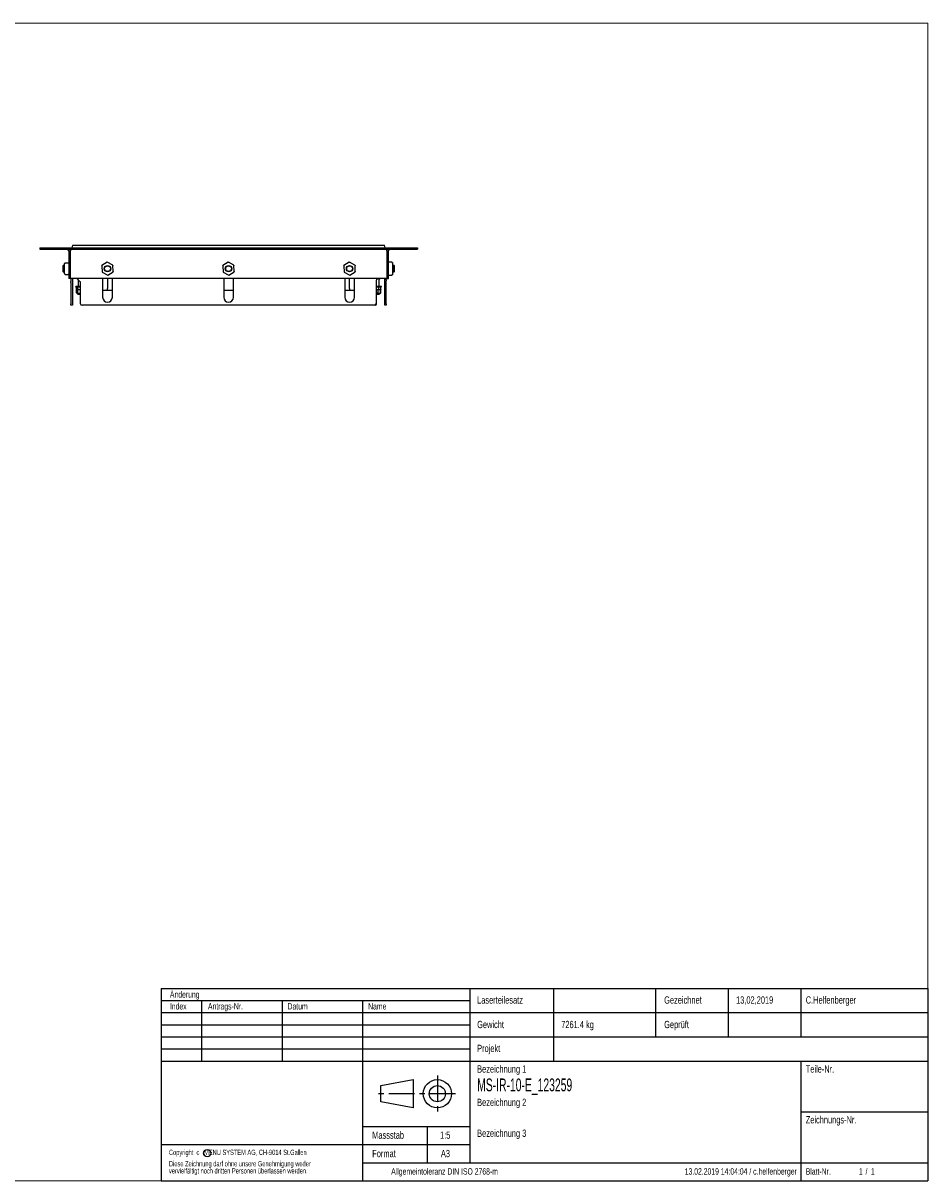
# Model space of a CAD drawing. Header units: millimetres. Extents: x 24 to 2074, y 25 to 1460.
# Tile 2 of 2: x 953 to 2074, y 25 to 1460. Entities that reach past the tile are written whole.
import ezdxf

# ---------------------------------------------------------------- set-up
doc = ezdxf.new("R2010")
doc.units = ezdxf.units.MM
doc.header["$LTSCALE"] = 5
doc.linetypes.add('CENTER', pattern=[10.16, 6.35, -1.27, 1.27, -1.27])
doc.layers.add('SLD-0', color=179, linetype='Continuous')
doc.styles.add('SLDTEXTSTYLE0', font='TXT', dxfattribs={"width": 0.638186})
doc.styles.add('SLDTEXTSTYLE1', font='TXT', dxfattribs={"width": 0.605})

# ---------------------------------------------------------------- blocks, each defined once
blk = doc.blocks.new('SW_NOTE_0')
at = {"layer": 'SLD-0', "color": 0, "char_height": 6.615, "attachment_point": 1, "style": 'SLDTEXTSTYLE0'}
for s, insert in [('Copyright  c   MENU SYSTEM AG, CH-9014 St.Gallen', (0, 8.5)), ('vervielfältigt noch dritten Personen überlassen werden.', (0, -14.4)), ('Diese Zeichnung darf ohne unsere Genehmigung weder', (0, -5.6))]:
    blk.add_mtext(s, dxfattribs=dict(at, insert=insert))

msp = doc.modelspace()

# ---------------------------------------------------------------- linework, layer by layer
at = {"color": 7, "linetype": 'Continuous', "lineweight": 18}
for p, q in [((2074, 1460), (24, 1460)), ((2074, 25), (2074, 1460)), ((24, 25), (2074, 25))]:
    msp.add_line(p, q, dxfattribs=at)
at = {"color": 7, "linetype": 'Continuous', "lineweight": 25}
for p, q in [((973.5, 1181.65), (973.5, 1179.65)), ((973.5, 1181.65), (1441.5, 1181.65)), ((973.5, 1179.65), (1441.5, 1179.65)), ((1009.5, 1177.65), (1009.5, 1143.65)), ((1011.5, 1179.65), (1011.5, 1177.65)), ((1011.5, 1143.65), (1011.5, 1177.65)), ((1014.39, 1184.65), (1016.486, 1184.65)), ((1016.486, 1184.65), (1398.514, 1184.65)), ((1398.514, 1184.65), (1400.61, 1184.65)), ((1403.5, 1177.65), (1403.5, 1179.65)), ((1403.5, 1177.65), (1403.5, 1143.65)), ((1405.5, 1143.65), (1405.5, 1177.65)), ((1441.5, 1181.65), (1441.5, 1179.65)), ((1009.3, 1162.694), (1005.197, 1162.694)), ((1005.2, 1162.694), (1005.2, 1162.671)), ((1009.3, 1162.688), (1009.3, 1162.694)), ((1009.5, 1162.494), (1009.5, 1162.501)), ((1057.085, 1163.549), (1050.544, 1159.417)), ((1064.134, 1159.959), (1057.285, 1163.557)), ((1207.085, 1163.549), (1200.544, 1159.417)), ((1214.134, 1159.959), (1207.285, 1163.557)), ((1357.085, 1163.549), (1350.544, 1159.417)), ((1364.134, 1159.959), (1357.285, 1163.557)), ((1409.625, 1163.554), (1405.7, 1163.554)), ((1409.803, 1163.554), (1409.625, 1163.554)), ((1409.8, 1163.535), (1409.8, 1163.553)), ((1410.8, 1162.434), (1410.8, 1159.584)), ((1002.45, 1159.65), (1002, 1159.2)), ((1002, 1159.2), (1002, 1152.1)), ((1002, 1152.1), (1002.45, 1151.65)), ((1004.2, 1159.65), (1002.45, 1159.65)), ((1002.45, 1159.65), (1002.45, 1151.65)), ((1002.45, 1151.65), (1004.2, 1151.65)), ((1004.2, 1155.913), (1004.2, 1161.677)), ((1004.2, 1149.886), (1004.2, 1155.913)), ((1004.2, 1149.623), (1004.2, 1149.886)), ((1005.197, 1148.606), (1005.375, 1148.606)), ((1005.375, 1148.606), (1009.3, 1148.606)), ((1009.3, 1148.904), (1009.3, 1148.907)), ((1009.3, 1148.606), (1009.3, 1148.606)), ((1050.451, 1159.24), (1050.76, 1151.51)), ((1050.866, 1151.341), (1057.715, 1147.743)), ((1057.915, 1147.751), (1064.456, 1151.883)), ((1064.549, 1152.06), (1064.24, 1159.79)), ((1200.451, 1159.24), (1200.76, 1151.51)), ((1200.866, 1151.341), (1207.715, 1147.743)), ((1207.915, 1147.751), (1214.456, 1151.883)), ((1214.549, 1152.06), (1214.24, 1159.79)), ((1350.451, 1159.24), (1350.76, 1151.51)), ((1350.866, 1151.341), (1357.715, 1147.743)), ((1357.915, 1147.751), (1364.456, 1151.883)), ((1364.549, 1152.06), (1364.24, 1159.79)), ((1412.55, 1159.65), (1410.8, 1159.65)), ((1410.8, 1159.584), (1410.8, 1152.8)), ((1410.8, 1152.8), (1410.8, 1148.866)), ((1410.8, 1151.65), (1412.55, 1151.65)), ((1413, 1159.2), (1412.55, 1159.65)), ((1412.55, 1158.636), (1412.55, 1159.65)), ((1412.55, 1151.65), (1412.55, 1158.636)), ((1412.55, 1151.65), (1413, 1152.1)), ((1413, 1158.3), (1413, 1159.2)), ((1413, 1152.1), (1413, 1158.3)), ((1011.5, 1143.65), (1009.5, 1143.65)), ((1403.5, 1143.65), (1011.5, 1143.65)), ((1012, 1143.65), (1012, 1139.836)), ((1012, 1138.422), (1012, 1139.836)), ((1012, 1138.422), (1012, 1112.25)), ((1014, 1143.65), (1014, 1139.836)), ((1014, 1139.836), (1014, 1138.422)), ((1014, 1138.422), (1014, 1112.25)), ((1023.414, 1139.836), (1019.6, 1143.65)), ((1021, 1142.25), (1021, 1133.65)), ((1024, 1112.25), (1024, 1138.422)), ((1051.5, 1143.65), (1051.5, 1120.25)), ((1057.5, 1143.65), (1057.5, 1143.15)), ((1057.5, 1143.15), (1057.5, 1131.15)), ((1063.5, 1120.25), (1063.5, 1143.65)), ((1201.5, 1143.65), (1201.5, 1120.25)), ((1213.5, 1120.25), (1213.5, 1143.65)), ((1351.5, 1143.65), (1351.5, 1120.25)), ((1357.5, 1143.15), (1357.5, 1143.65)), ((1357.5, 1131.15), (1357.5, 1143.15)), ((1363.5, 1120.25), (1363.5, 1143.65)), ((1390.306, 1140.422), (1390.306, 1112.25)), ((1392.706, 1143.65), (1390.892, 1141.836)), ((1394, 1133.65), (1394, 1143.65)), ((1394, 1142.25), (1395.4, 1143.65)), ((1401, 1141.836), (1401, 1143.65)), ((1401, 1140.422), (1401, 1141.836)), ((1401, 1112.25), (1401, 1140.422)), ((1403, 1141.836), (1403, 1143.65)), ((1403, 1141.836), (1403, 1140.422)), ((1403, 1112.25), (1403, 1140.422)), ((1403.5, 1143.65), (1405.5, 1143.65)), ((1405.7, 1147.746), (1409.803, 1147.746)), ((1018.1, 1133.597), (1018, 1133.163)), ((1018, 1133.163), (1019.572, 1132.8)), ((1024, 1133.163), (1018, 1133.163)), ((1018.1, 1133.643), (1018.1, 1133.597)), ((1024, 1133.643), (1018.1, 1133.643)), ((1024, 1133.597), (1018.1, 1133.597)), ((1018.112, 1133.65), (1018.111, 1133.643)), ((1024, 1133.65), (1018.112, 1133.65)), ((1018.965, 1130.2), (1018.965, 1132.8)), ((1020.79, 1132.8), (1018.965, 1132.8)), ((1018.965, 1125.546), (1018.965, 1129.6)), ((1020.79, 1129.6), (1018.965, 1129.6)), ((1019.973, 1124.6), (1024, 1124.6)), ((1020.79, 1130.2), (1020.79, 1132.8)), ((1024, 1132.8), (1020.79, 1132.8)), ((1020.79, 1125.546), (1020.79, 1129.6)), ((1024, 1129.6), (1020.79, 1129.6)), ((1021, 1124.6), (1021, 1124.45)), ((1021.2, 1124.25), (1023, 1124.25)), ((1023, 1124.25), (1024, 1124.25)), ((1057.5, 1128.65), (1051.5, 1128.65)), ((1057.5, 1128.65), (1057.5, 1131.15)), ((1060.5, 1128.65), (1057.5, 1128.65)), ((1063.5, 1128.65), (1060.5, 1128.65)), ((1213.5, 1128.65), (1201.5, 1128.65)), ((1354.5, 1128.65), (1351.5, 1128.65)), ((1357.5, 1128.65), (1354.5, 1128.65)), ((1357.5, 1131.15), (1357.5, 1128.65)), ((1363.5, 1128.65), (1357.5, 1128.65)), ((1396.888, 1133.65), (1390.306, 1133.65)), ((1396.9, 1133.643), (1390.306, 1133.643)), ((1396.9, 1133.597), (1390.306, 1133.597)), ((1397, 1133.163), (1390.306, 1133.163)), ((1393.825, 1132.8), (1390.306, 1132.8)), ((1392.687, 1129.6), (1390.306, 1129.6)), ((1390.306, 1124.6), (1395.027, 1124.6)), ((1390.306, 1124.25), (1392, 1124.25)), ((1391, 1112.25), (1391, 1124.25)), ((1392, 1124.25), (1393.8, 1124.25)), ((1392.687, 1125.546), (1392.687, 1129.6)), ((1395.793, 1129.6), (1392.687, 1129.6)), ((1393.825, 1130.2), (1393.825, 1132.8)), ((1396.035, 1132.8), (1393.825, 1132.8)), ((1394, 1124.45), (1394, 1124.6)), ((1395.428, 1132.8), (1397, 1133.163)), ((1395.793, 1125.546), (1395.793, 1129.6)), ((1396.035, 1129.6), (1395.793, 1129.6)), ((1395.923, 1125.502), (1396.035, 1125.546)), ((1396.035, 1130.2), (1396.035, 1132.8)), ((1396.035, 1125.546), (1396.035, 1129.6)), ((1396.889, 1133.643), (1396.888, 1133.65)), ((1396.9, 1133.597), (1396.9, 1133.643)), ((1397, 1133.163), (1396.9, 1133.597)), ((1012, 1110.25), (1012, 1112.25)), ((1014, 1110.25), (1012, 1110.25)), ((1014, 1112.25), (1014, 1110.25)), ((1388.306, 1110.25), (1026, 1110.25)), ((1401, 1110.25), (1401, 1112.25)), ((1403, 1110.25), (1401, 1110.25)), ((1403, 1112.25), (1403, 1110.25))]:
    msp.add_line(p, q, dxfattribs=at)
at = {"color": 7, "linetype": 'Continuous', "lineweight": 25, "flags": 128}
for points in [[(1004.2, 1161.677), (1004.276, 1162.066), (1004.493, 1162.396)], [(1057.085, 1163.549), (1057.132, 1163.571), (1057.184, 1163.58)], [(1057.184, 1163.58), (1057.236, 1163.575), (1057.285, 1163.557)], [(1207.085, 1163.549), (1207.132, 1163.571), (1207.184, 1163.58)], [(1207.184, 1163.58), (1207.236, 1163.575), (1207.285, 1163.557)], [(1357.085, 1163.549), (1357.132, 1163.571), (1357.184, 1163.58)], [(1357.184, 1163.58), (1357.236, 1163.575), (1357.285, 1163.557)], [(1410.8, 1162.434), (1410.724, 1162.855), (1410.507, 1163.213)], [(1410.507, 1163.2), (1410.724, 1162.848), (1410.8, 1162.434)], [(1004.493, 1162.33), (1004.276, 1162.03), (1004.2, 1161.677)], [(1004.2, 1149.623), (1004.276, 1149.234), (1004.493, 1148.904)], [(1009.487, 1149.071), (1009.496, 1149.086), (1009.5, 1149.104)], [(1050.451, 1159.24), (1050.456, 1159.292), (1050.474, 1159.341)], [(1050.474, 1159.341), (1050.504, 1159.384), (1050.544, 1159.417)], [(1050.79, 1151.411), (1050.769, 1151.458), (1050.76, 1151.51)], [(1050.866, 1151.341), (1050.824, 1151.371), (1050.79, 1151.411)], [(1064.134, 1159.959), (1064.176, 1159.929), (1064.21, 1159.889)], [(1064.21, 1159.889), (1064.231, 1159.842), (1064.24, 1159.79)], [(1064.526, 1151.959), (1064.496, 1151.916), (1064.456, 1151.883)], [(1064.549, 1152.06), (1064.544, 1152.008), (1064.526, 1151.959)], [(1200.451, 1159.24), (1200.456, 1159.292), (1200.474, 1159.341)], [(1200.474, 1159.341), (1200.504, 1159.384), (1200.544, 1159.417)], [(1200.79, 1151.411), (1200.769, 1151.458), (1200.76, 1151.51)], [(1200.866, 1151.341), (1200.824, 1151.371), (1200.79, 1151.411)], [(1214.134, 1159.959), (1214.176, 1159.929), (1214.21, 1159.889)], [(1214.21, 1159.889), (1214.231, 1159.842), (1214.24, 1159.79)], [(1214.526, 1151.959), (1214.496, 1151.916), (1214.456, 1151.883)], [(1214.549, 1152.06), (1214.544, 1152.008), (1214.526, 1151.959)], [(1350.451, 1159.24), (1350.456, 1159.292), (1350.474, 1159.341)], [(1350.474, 1159.341), (1350.504, 1159.384), (1350.544, 1159.417)], [(1350.79, 1151.411), (1350.769, 1151.458), (1350.76, 1151.51)], [(1350.866, 1151.341), (1350.824, 1151.371), (1350.79, 1151.411)], [(1364.134, 1159.959), (1364.176, 1159.929), (1364.21, 1159.889)], [(1364.21, 1159.889), (1364.231, 1159.842), (1364.24, 1159.79)], [(1364.526, 1151.959), (1364.496, 1151.916), (1364.456, 1151.883)], [(1364.549, 1152.06), (1364.544, 1152.008), (1364.526, 1151.959)], [(1410.8, 1148.866), (1410.724, 1148.445), (1410.507, 1148.087)], [(1057.816, 1147.72), (1057.764, 1147.725), (1057.715, 1147.743)], [(1057.915, 1147.751), (1057.868, 1147.729), (1057.816, 1147.72)], [(1207.816, 1147.72), (1207.764, 1147.725), (1207.715, 1147.743)], [(1207.915, 1147.751), (1207.868, 1147.729), (1207.816, 1147.72)], [(1357.816, 1147.72), (1357.764, 1147.725), (1357.715, 1147.743)], [(1357.915, 1147.751), (1357.868, 1147.729), (1357.816, 1147.72)], [(1020.79, 1130.2), (1020.781, 1130.095), (1020.759, 1130.002), (1020.702, 1129.879), (1020.581, 1129.744), (1020.194, 1129.614), (1019.791, 1129.603), (1019.517, 1129.619), (1019.263, 1129.689), (1019.104, 1129.809), (1019.031, 1129.917), (1018.986, 1130.033), (1018.968, 1130.137), (1018.965, 1130.2)], [(1019.074, 1129.846), (1019.119, 1129.792), (1019.127, 1129.784)], [(1024, 1129.689), (1023.509, 1129.614), (1022.617, 1129.603), (1022.011, 1129.619), (1021.448, 1129.689), (1021.098, 1129.809), (1020.935, 1129.917), (1020.837, 1130.033), (1020.796, 1130.137), (1020.79, 1130.2)], [(1393.825, 1130.2), (1393.806, 1130.095), (1393.757, 1130.002), (1393.632, 1129.879), (1393.363, 1129.744), (1392.509, 1129.614), (1391.617, 1129.603), (1391.011, 1129.619), (1390.448, 1129.689), (1390.306, 1129.737)], [(1392.687, 1125.546), (1391.298, 1125.3), (1390.306, 1125.345)], [(1396.035, 1130.2), (1396.031, 1130.131), (1396.01, 1130.037), (1395.957, 1129.919), (1395.841, 1129.786), (1395.576, 1129.656), (1394.93, 1129.603), (1394.274, 1129.659), (1394.004, 1129.799), (1393.888, 1129.946), (1393.847, 1130.047), (1393.826, 1130.168), (1393.825, 1130.2)], [(1396.035, 1125.546), (1395.868, 1125.498), (1395.707, 1125.459)]]:
    msp.add_lwpolyline(points, dxfattribs=at)
at = {"color": 7, "linetype": 'Continuous', "lineweight": 25}
for centre, radius in [((1057.5, 1155.65), 4), ((1057.5, 1155.65), 3.55), ((1207.5, 1155.65), 4), ((1207.5, 1155.65), 3.55), ((1357.5, 1155.65), 4), ((1357.5, 1155.65), 3.55)]:
    msp.add_circle(centre, radius, dxfattribs=at)
for centre, radius, start, end in [((1007.5, 1177.65), 2, 0, 90), ((1007.5, 1177.65), 4, 0, 30), ((1019, 1181.65), 5.5, 146.944269, 180), ((1396, 1181.65), 5.5, 0, 33.055731), ((1407.5, 1177.65), 4, 150, 180), ((1407.5, 1177.65), 2, 90, 180), ((1005.202, 1161.702), 0.992, 90.087848, 135.602103), ((1009.3, 1162.491), 0.197, 2.925109, 90.108266), ((1405.7, 1163.354), 0.2, 90, 180), ((1409.79, 1162.578), 0.958, 41.533692, 89.41536), ((1409.792, 1162.552), 0.965, 42.171714, 89.500832), ((1005.202, 1149.598), 0.992, 224.397686, 269.912619), ((1009.3, 1149.104), 0.2, 269.97948, 359.976748), ((1009.306, 1149.088), 0.181, 268.235895, 356.930868), ((1009.3, 1148.806), 0.2, 269.979176, 359.977052), ((1009.3, 1148.805), 0.199, 269.935899, 316.931847), ((1409.792, 1148.748), 0.965, 270.499358, 317.828097), ((1409.79, 1148.722), 0.958, 270.584973, 318.4661), ((1409.813, 1148.792), 0.983, 326.847035, 358.12981), ((1022, 1138.422), 2, 0, 45), ((1392.306, 1140.422), 2, 135, 180), ((1405.7, 1147.946), 0.2, 180, 270), ((1019.877, 1127.105), 1.807, 239.668069, 300.331931), ((1018.559, 1124.1), 1.5, 19.471221, 69.687622), ((1019.559, 1130.2), 0.6, 240.913832, 270), ((1022.699, 1132.603), 7.311, 254.858886, 280.25032), ((1021.2, 1124.45), 0.2, 180, 270), ((1057.5, 1120.25), 6, 180, 0), ((1207.5, 1120.25), 6, 180, 0), ((1357.5, 1120.25), 6, 180, 0), ((1394.24, 1131.249), 5.911, 254.769095, 285.230905), ((1393.8, 1124.45), 0.2, 270, 0), ((1396.441, 1124.1), 1.5, 125.580582, 160.528779), ((1395.441, 1130.2), 0.6, 270, 323.809648), ((1395.475, 1130.185), 0.561, 322.994452, 1.487694), ((1026, 1112.25), 2, 180, 270), ((1388.306, 1112.25), 2, 270, 0), ((1389, 1112.25), 2, 270, 0)]:
    msp.add_arc(centre, radius, start, end, dxfattribs=at)
at = {"layer": 'SLD-0'}
for p, q in [((1124, 263.5), (2074, 263.5)), ((1124, 263.5), (1124, 25)), ((1506.5, 263.5), (1506.5, 47.5)), ((1610, 263.5), (1610, 173.5)), ((1736.5, 263.5), (1736.5, 203.5)), ((1826.5, 263.5), (1826.5, 203.5)), ((1916.5, 263.5), (1916.5, 203.5)), ((2074, 263.5), (2074, 25)), ((1124, 248.5), (1506.5, 248.5)), ((1174, 248.5), (1174, 173.5)), ((1274, 248.5), (1274, 173.5)), ((1373.5, 248.5), (1373.5, 25)), ((1124, 233.5), (2074, 233.5)), ((1124, 218.5), (1506.5, 218.5)), ((1124, 203.5), (2074, 203.5)), ((1124, 188.5), (1506.5, 188.5)), ((1124, 173.5), (2074, 173.5)), ((1916.5, 173.5), (1916.5, 25)), ((1396.25, 143), (1436.25, 150.5)), ((1436.25, 150.5), (1436.25, 115.5)), ((1396.25, 123), (1396.25, 143)), ((1436.25, 115.5), (1396.25, 123)), ((1916.5, 110.5), (2074, 110.5)), ((1373.5, 92.5), (1506.5, 92.5)), ((1453.5, 92.5), (1453.5, 47.5)), ((1124, 70), (1506.5, 70)), ((1373.5, 47.5), (2074, 47.5)), ((1124, 25), (2074, 25))]:
    msp.add_line(p, q, dxfattribs=at)
at = {"layer": 'SLD-0', "linetype": 'CENTER'}
for p, q in [((1466.25, 155.5), (1466.25, 110.5)), ((1488.75, 133), (1391.25, 133))]:
    msp.add_line(p, q, dxfattribs=at)
at = {"layer": 'SLD-0'}
for centre, radius in [((1466.25, 133), 17.5), ((1466.25, 133), 10), ((1181.134, 59.391), 4.5)]:
    msp.add_circle(centre, radius, dxfattribs=at)

# ---------------------------------------------------------------- block references
msp.add_blockref('SW_NOTE_0', (1133.649, 55.126), dxfattribs=at)

# ---------------------------------------------------------------- texts
for s, insert, char_height, attachment_point, style in [('Änderung', (1134.834, 259.99), 7.9375, 1, 'SLDTEXTSTYLE0'), ('Index', (1134.834, 245.341), 7.9375, 1, 'SLDTEXTSTYLE0'), ('Antrags-Nr.', (1182.022, 245.341), 7.9375, 1, 'SLDTEXTSTYLE0'), ('Datum', (1280.627, 245.341), 7.9375, 1, 'SLDTEXTSTYLE0'), ('Name', (1380.485, 245.341), 7.9375, 1, 'SLDTEXTSTYLE0'), ('Laserteilesatz', (1515.551, 253.682), 9.017, 1, 'SLDTEXTSTYLE0'), ('Gezeichnet', (1747.283, 253.682), 9.017, 1, 'SLDTEXTSTYLE0'), ('13,02,2019', (1836.38, 253.682), 9.017, 1, 'SLDTEXTSTYLE0'), ('C.Helfenberger', (1922.698, 253.682), 9.017, 1, 'SLDTEXTSTYLE0'), ('Gewicht', (1515.551, 223.306), 9.017, 1, 'SLDTEXTSTYLE0'), ('7261.4 kg', (1619.742, 223.306), 9.017, 1, 'SLDTEXTSTYLE0'), ('Geprüft', (1747.283, 223.306), 9.017, 1, 'SLDTEXTSTYLE0'), ('Projekt', (1515.551, 193.701), 9.017, 1, 'SLDTEXTSTYLE0'), ('Bezeichnung 1', (1515.551, 168.152), 9.017, 1, 'SLDTEXTSTYLE0'), ('Teile-Nr.', (1922.698, 168.152), 9.017, 1, 'SLDTEXTSTYLE0'), ('MS-IR-10-E_123259', (1515.551, 151.884), 15.875, 1, 'SLDTEXTSTYLE1'), ('Bezeichnung 2', (1515.551, 126.81), 9.017, 1, 'SLDTEXTSTYLE0'), ('Zeichnungs-Nr.', (1922.698, 105.202), 9.017, 1, 'SLDTEXTSTYLE0'), ('Massstab', (1385.529, 86.161), 9.017, 1, 'SLDTEXTSTYLE0'), ('1:5', (1469.548, 86.161), 9.017, 1, 'SLDTEXTSTYLE0'), ('Bezeichnung 3', (1515.551, 88.545), 9.017, 1, 'SLDTEXTSTYLE0'), ('Format', (1385.529, 63.365), 9.017, 1, 'SLDTEXTSTYLE0'), ('A3', (1470.638, 63.365), 9.017, 1, 'SLDTEXTSTYLE0'), ('Allgemeintoleranz DIN ISO 2768-m', (1475.145, 40.661), 7.9375, 2, 'SLDTEXTSTYLE0'), ('13.02.2019 14:04:04 / c.helfenberger', (1911.642, 40.661), 7.9375, 3, 'SLDTEXTSTYLE0'), ('Blatt-Nr.', (1922.698, 40.661), 7.9375, 1, 'SLDTEXTSTYLE0'), ('1', (1988.558, 40.661), 7.938, 1, 'SLDTEXTSTYLE0'), ('/', (1996.797, 40.661), 7.938, 1, 'SLDTEXTSTYLE0'), ('1', (2003.437, 40.661), 7.938, 1, 'SLDTEXTSTYLE0')]:
    msp.add_mtext(s, dxfattribs=dict(at, insert=insert, char_height=char_height, attachment_point=attachment_point, style=style))

doc.saveas('drawing.dxf')
